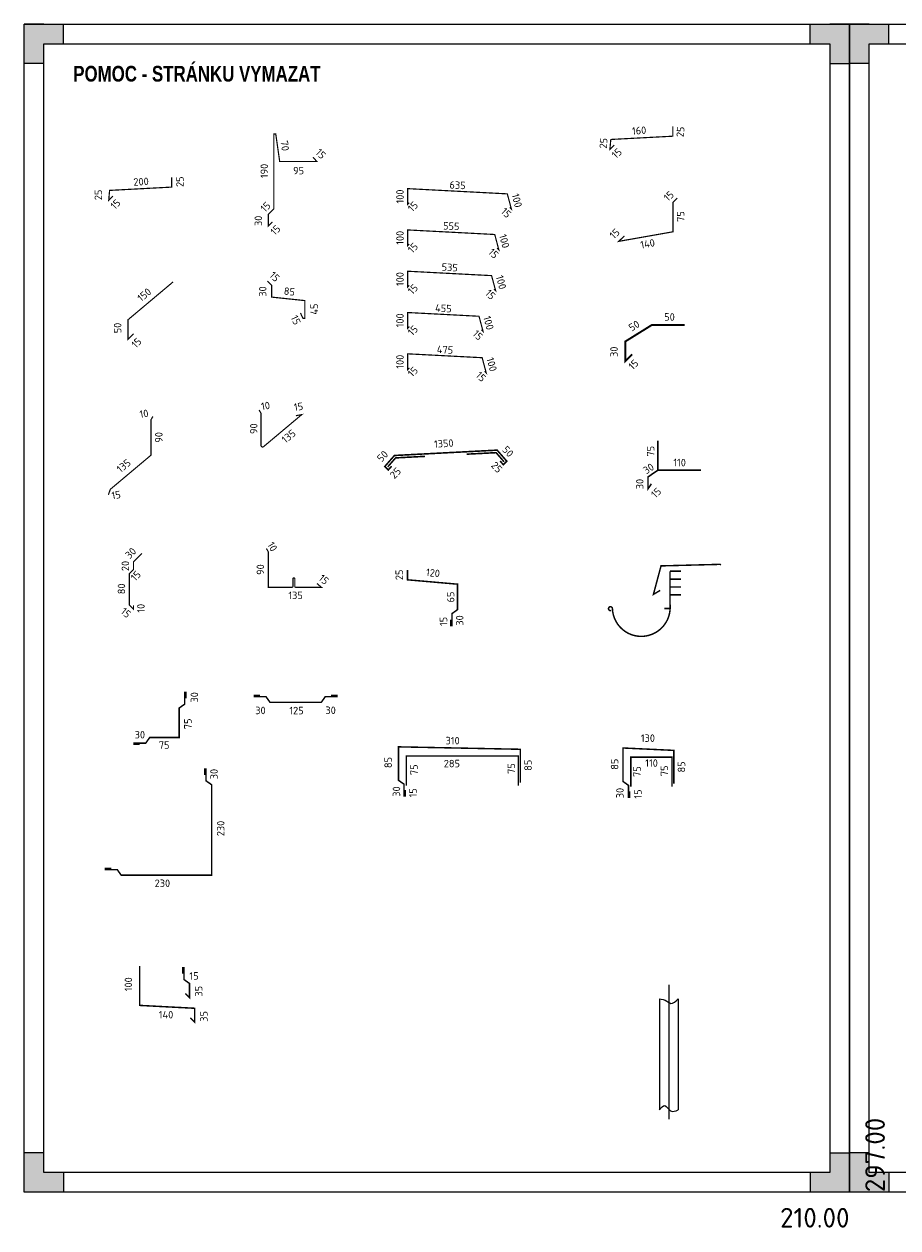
# Model space of a CAD drawing. Header units: millimetres. Extents: x -21000 to -3118, y 26639 to 40532.
# Tile 1 of 7: x -21000 to -18777, y 26639 to 29700. Entities that reach past the tile are written whole.
import ezdxf

# ---------------------------------------------------------------- set-up
doc = ezdxf.new("R2010")
doc.units = ezdxf.units.MM
doc.header["$LTSCALE"] = 200
doc.linetypes.add('CENTERX2', pattern=[4, 2.5, -0.5, 0.5, -0.5])
doc.linetypes.add('ČÁRKOVANÁ2', pattern=[0.375, 0.25, -0.125])
doc.layers.get('Defpoints').update_dxf_attribs({"color": 140})
for name, color, linetype, lineweight in [('A99_N_kce-pohl', 7, 'Continuous', 20), ('ad_N_koty-100', 160, 'Continuous', 9), ('ad_N_leg-schema', 7, 'Continuous', 9), ('ad_N_osy', 1, 'CENTERX2', 9)]:
    doc.layers.add(name, color=color, linetype=linetype, lineweight=lineweight)
doc.layers.add('A99_X_pom', color=40, linetype='Continuous', lineweight=9, plot=False)
doc.styles.add('A99_kota', font='isocpeur.ttf')
doc.styles.add('A99_popis', font='isocpeur.ttf')
doc.styles.add('ad_nadpis', font='impact.ttf')

# ---------------------------------------------------------------- blocks, each defined once
blk = doc.blocks.new('*U5')
h = blk.add_hatch(color=0)
h.dxf.hatch_style = 1
h.paths.add_polyline_path([(-210, 287), (-205, 287), (-205, 292), (-200, 292), (-200, 297), (-210, 297)])
h = blk.add_hatch(color=0)
h.dxf.hatch_style = 1
h.paths.add_polyline_path([(0, 287), (-5, 287), (-5, 292), (-10, 292), (-10, 297), (0, 297)])
h = blk.add_hatch(color=0)
h.dxf.hatch_style = 1
h.paths.add_polyline_path([(-210, 10), (-205, 10), (-205, 5), (-200, 5), (-200, 0), (-210, 0)])
h = blk.add_hatch(color=0)
h.dxf.hatch_style = 1
h.paths.add_polyline_path([(0, 0), (0, 10), (-5, 10), (-5, 5), (-10, 5), (-10, 0)])
at = {"color": 0}
for p, q in [((-210, 292), (-210, 297)), ((-205, 297), (-210, 297)), ((-210, 0), (-210, 297)), ((-210, 297), (0, 297)), ((-200, 292), (-200, 297)), ((-10, 292), (-10, 297)), ((0, 297), (-5, 297)), ((0, 297), (0, 0)), ((-205, 5), (-205, 292)), ((-205, 292), (-5, 292)), ((-5, 292), (-5, 5)), ((-205, 287), (-210, 287)), ((-5, 287), (0, 287)), ((-205, 10), (-210, 10)), ((-5, 10), (0, 10)), ((-210, 0), (-210, 5)), ((-5, 5), (-205, 5)), ((-200, 5), (-200, 0)), ((-10, 5), (-10, 0)), ((0, 0), (-210, 0))]:
    blk.add_line(p, q, dxfattribs=at)
at = {"layer": 'Defpoints', "color": 0, "insert": (4, 0), "char_height": 5, "attachment_point": 1, "rotation": 90, "style": 'A99_popis'}
blk.add_mtext('297.00', dxfattribs=at)
at = {"layer": 'Defpoints', "color": 0, "insert": (0, -4), "char_height": 5, "attachment_point": 3, "style": 'A99_popis'}
blk.add_mtext('210.00', dxfattribs=at)

msp = doc.modelspace()

# ---------------------------------------------------------------- linework, layer by layer
at = {"layer": 'A99_N_kce-pohl', "const_width": 4, "elevation": 0}
for points in [[(-19387.6, 28640.6), (-19387.6, 28565.6), (-19412.6, 28548.6), (-19412.6, 28518.6), (-19404, 28530.9)], [(-19277.6, 28565.6), (-19387.6, 28565.6)]]:
    msp.add_lwpolyline(points, dxfattribs=at)
at = {"layer": 'A99_N_kce-pohl'}
for points in [[(-20065, 28575.8, 4, 4, 0), (-20073.3, 28566.4, 4, 4, 0), (-20082.2, 28575.3, 4, 4, 0), (-20057.7, 28603.1, 4, 4, 0), (-19796.5, 28616.7, 4, 4, 0), (-19771.8, 28588.5, 4, 4, 0), (-19780.6, 28579.6, 4, 4, 0), (-19788.9, 28589, 0, 0, 0)], [(-20074.9, 28574, 4, 4, 0), (-20054.8, 28597, 4, 4, 0), (-19979.8, 28600.9, 0, 0, 0)], [(-19874.1, 28606.4, 4, 4, 0), (-19799.2, 28610.3, 4, 4, 0), (-19779, 28587.3, 0, 0, 0)]]:
    msp.add_lwpolyline(points, format="xyseb", dxfattribs=at)
at = {"layer": 'ad_N_leg-schema'}
for p, q in [((-19383.8, 27221.4), (-19383.8, 26939.3)), ((-19335.8, 27221.4), (-19335.8, 26939.3))]:
    msp.add_line(p, q, dxfattribs=at)
for points, const_width in [([(-20368.1, 29196.9), (-20378.7, 29186.3), (-20378.7, 29216.3), (-20364.6, 29230.4), (-20364.6, 29420.4), (-20359.6, 29420.4), (-20349.6, 29350.4), (-20254.6, 29350.4), (-20265.2, 29361.1)], 3), ([(-19498.9, 29392.3), (-19509.5, 29381.7), (-19507.3, 29406.6), (-19349.5, 29414.9), (-19349.5, 29439.9)], 3), ([(-20774, 29262.8), (-20784.6, 29252.2), (-20782.4, 29277.1), (-20624.6, 29285.5), (-20624.6, 29310.5)], 3), ([(-20020, 29245.8), (-20024.2, 29241.6), (-20024.2, 29281.6), (-19770.6, 29268.3), (-19760.2, 29229.7), (-19764.5, 29233.9)], 3), ([(-19338.4, 29257.5), (-19349, 29246.9), (-19349, 29171.9), (-19486.9, 29147.6), (-19472.7, 29161.7)], 3), ([(-20020, 29140.8), (-20024.2, 29136.6), (-20024.2, 29176.6), (-19802.6, 29165), (-19792.2, 29126.3), (-19796.5, 29130.6)], 3), ([(-20296.8, 28965.5), (-20290.6, 28951.9), (-20285.6, 28951.9), (-20285.6, 28996.9), (-20370.1, 29005.8), (-20370.1, 29035.8), (-20380.7, 29046.4)], 3), ([(-20020, 29035.8), (-20024.2, 29031.6), (-20024.2, 29071.6), (-19810.6, 29060.4), (-19800.2, 29021.8), (-19804.5, 29026)], 3), ([(-20020, 28930.8), (-20024.2, 28926.6), (-20024.2, 28966.6), (-19842.6, 28957.1), (-19832.2, 28918.4), (-19836.5, 28922.7)], 3), ([(-20020, 28825.8), (-20024.2, 28821.6), (-20024.2, 28861.6), (-19834.6, 28851.7), (-19824.2, 28813), (-19828.5, 28817.3)], 3), ([(-20785.6, 28503), (-20780.5, 28517.1), (-20677.1, 28603.9), (-20677.1, 28693.9), (-20672.1, 28702.5)], 3), ([(-20721.4, 28222), (-20721.4, 28212), (-20732, 28222.6), (-20732, 28302.6), (-20721.4, 28313.2), (-20721.4, 28333.2), (-20700.2, 28354.4)], 3), ([(-19914.5, 28186), (-19914.5, 28171), (-19911.5, 28171), (-19911.5, 28201), (-19897.4, 28211), (-19897.4, 28275.9), (-20024.4, 28287), (-20024.4, 28312)], 3.75), ([(-20399.4, 27992.7), (-20414.4, 27992.7), (-20414.4, 27989.7), (-20384.4, 27989.7), (-20374.4, 27975.6), (-20309.1, 27975.6)], 3.75), ([(-20218.8, 27992.7), (-20203.8, 27992.7), (-20203.8, 27989.7), (-20233.8, 27989.7), (-20243.8, 27975.6), (-20309.1, 27975.6)], 3.75), ([(-20030.3, 27752.3), (-20030.3, 27737.3), (-20033.3, 27737.3), (-20033.3, 27767.3), (-20047.5, 27777.3), (-20047.5, 27862.3), (-19737.5, 27856.1), (-19737.5, 27771.1)], 3.75), ([(-19459.3, 27749.4), (-19459.3, 27734.4), (-19462.3, 27734.4), (-19462.3, 27764.4), (-19476.4, 27774.4), (-19476.4, 27859.4), (-19346.8, 27853.3), (-19346.8, 27768.3)], 3.75), ([(-20027.5, 27764), (-20027.5, 27839), (-19742.5, 27839), (-19742.5, 27764)], 3.75), ([(-19456.5, 27761.2), (-19456.5, 27836.2), (-19351.5, 27836.2), (-19351.5, 27761.2)], 3.75), ([(-20540, 27790.9), (-20540, 27805.9), (-20537, 27805.9), (-20537, 27775.9), (-20522.8, 27765.9), (-20522.8, 27535.9), (-20752.8, 27535.9), (-20762.8, 27550), (-20792.8, 27550), (-20792.8, 27553), (-20777.8, 27553)], 3.75), ([(-20706, 27304.9), (-20706, 27204.9), (-20566.2, 27197.6), (-20566.2, 27162.6), (-20576.8, 27173.2)], 3.75), ([(-20596.2, 27285.7), (-20596.2, 27300.7), (-20593.2, 27300.7), (-20593.2, 27270.7), (-20579.1, 27260.7), (-20579.1, 27224.4), (-20589.7, 27235)], 3.75)]:
    msp.add_lwpolyline(points, dxfattribs=dict(at, const_width=const_width))
at = {"layer": 'ad_N_leg-schema', "ltscale": 5}
for points, const_width in [([(-20620.7, 29044.6), (-20735.6, 28948.2), (-20735.6, 28898.2), (-20721.5, 28912.4)], 3), ([(-19452.9, 28860.6), (-19470.5, 28842.9), (-19470.5, 28892.9), (-19402.9, 28934.9), (-19319.5, 28934.9)], 5), ([(-19356.4, 28213.3), (-19356.8, 28308.8)], 3.75), ([(-19356.8, 28308.8), (-19328.4, 28308.8)], 3.75), ([(-19356.8, 28288.8), (-19328.4, 28288.8)], 3.75), ([(-19356.8, 28268.8), (-19328.4, 28268.8)], 3.75), ([(-19356.8, 28248.8), (-19328.4, 28248.8)], 3.75)]:
    msp.add_lwpolyline(points, dxfattribs=dict(at, const_width=const_width))
at = {"layer": 'ad_N_leg-schema', "const_width": 3}
for points in [[(-20308.5, 28704.3), (-20293.7, 28706.9), (-20390.5, 28625.7, -0.63707), (-20397.1, 28628.7), (-20397.1, 28710.2), (-20402.1, 28718.8)], [(-20383.5, 28366.7), (-20378.5, 28358), (-20378.5, 28268), (-20318, 28268, 0.414214), (-20316, 28270), (-20316, 28289.8, -0.414214), (-20314, 28291.8), (-20313, 28291.8, -0.414214), (-20311, 28289.8), (-20311, 28270, 0.414214), (-20309, 28268), (-20243.5, 28268), (-20255, 28277.7)]]:
    msp.add_lwpolyline(points, format="xyb", dxfattribs=at)
at = {"layer": 'ad_N_leg-schema', "linetype": 'ČÁRKOVANÁ2', "ltscale": 5, "const_width": 3.75}
msp.add_lwpolyline([(-19381.7, 28260.1), (-19398.9, 28249.9), (-19379.5, 28322.4), (-19229.5, 28326.3), (-19227.1, 28324.9)], dxfattribs=at)
at = {"layer": 'ad_N_leg-schema', "ltscale": 5, "const_width": 3.75}
msp.add_lwpolyline([(-19506.3, 28209, -3.128791), (-19503.2, 28213.9, 0.959086), (-19356.4, 28213.3)], format="xyb", dxfattribs=at)
at = {"layer": 'ad_N_leg-schema', "linetype": 'ČÁRKOVANÁ2', "ltscale": 3, "const_width": 3.75}
msp.add_lwpolyline([(-19356.4, 28213.3, 0.54978), (-19356.8, 28213.9), (-19370.7, 28213.9)], format="xyb", dxfattribs=at)
at = {"layer": 'ad_N_leg-schema'}
msp.add_lwpolyline([(-20705.5, 27868.7, 3.75, 3.75, 0), (-20720.5, 27868.7, 3.75, 3.75, 0), (-20720.5, 27871.7, 3.75, 3.75, 0), (-20690.5, 27871.7, 3.75, 3.75, 0), (-20680.5, 27885.9, 3.75, 3.75, 0), (-20605.5, 27885.9, 3.75, 3.75, 0), (-20605.5, 27960.9, 3.75, 3.75, 0), (-20591.3, 27970.9, 3.75, 3.75, 0), (-20591.3, 28000.9, 3.75, 3.75, 0), (-20588.3, 28000.9, 3.75, 3.75, 0), (-20588.3, 27985.9, 0, 0, 0)], format="xyseb", dxfattribs=at)
for points in [[(-19383.8, 27221.4), (-19364.4, 27215.8), (-19354.9, 27210.1), (-19335.8, 27221.4)], [(-19383.8, 26939.3), (-19369.7, 26950.1), (-19355, 26936.5), (-19335.8, 26939.3)]]:
    msp.add_spline(points, degree=3, dxfattribs=at)
at = {"layer": 'ad_N_osy'}
msp.add_line((-19359.8, 27257.2), (-19359.8, 26915.3), dxfattribs=at)

# ---------------------------------------------------------------- block references
at = {"layer": 'A99_X_pom', "ltscale": 0.1, "xscale": 10, "yscale": 10, "zscale": 10}
msp.add_blockref('*U5', (-18900, 26730), dxfattribs=at)
at = {"layer": 'Defpoints', "ltscale": 0.1, "xscale": 10, "yscale": 10, "zscale": 10}
msp.add_blockref('*U5', (-16800, 26730), dxfattribs=at)

# ---------------------------------------------------------------- texts
at = {"layer": 'A99_X_pom', "style": 'ad_nadpis'}
msp.add_text('POMOC - STRÁNKU VYMAZAT', height=40, dxfattribs=at).set_placement((-20874.9, 29553.8))
at = {"layer": 'ad_N_koty-100', "char_height": 19, "attachment_point": 8, "style": 'A99_kota'}
for s, insert, rotation in [('160', (-19434.6, 29419.9), 4.0522), ('25', (-19320.7, 29425.2), 85.4631), ('70', (-20345.9, 29389.2), 278.118), ('25', (-19516.5, 29396.3), 85.4631), ('15', (-19485.6, 29364.4), 43.1187), ('15', (-20251.9, 29363.3), 315.4652), ('190', (-20379.4, 29326.6), 90.0157), ('95', (-20301.7, 29318), 359.8717), ('200', (-20701.8, 29289.9), 3.3314), ('25', (-20593.9, 29299.2), 90.0157), ('635', (-19897.6, 29280.9), 357), ('25', (-20801.5, 29265.6), 90.0157), ('100', (-20034.2, 29261.6), 90), ('100', (-19755.4, 29249), 285), ('15', (-19353.3, 29255.8), 43.1187), ('15', (-20760.9, 29235.2), 44.8441), ('15', (-20379, 29228.3), 44.8441), ('15', (-20003.9, 29229.2), 46.0522), ('15', (-19780.3, 29213.4), 316.2645), ('30', (-20394.5, 29199.7), 90.0157), ('75', (-19320.1, 29210.8), 90), ('15', (-20353.9, 29169.4), 44.8441), ('100', (-20034.2, 29156.6), 90), ('555', (-19913.6, 29176.8), 357), ('15', (-19491.1, 29160.1), 43.1187), ('15', (-20003.9, 29124.2), 46.0522), ('100', (-19787.4, 29145.7), 285), ('140', (-19412, 29132.2), 10.1068), ('15', (-19812.3, 29110.1), 316.2645), ('535', (-19917.6, 29072), 357), ('15', (-20369.2, 29051.1), 315.3724), ('100', (-20034.2, 29051.6), 90), ('100', (-19795.4, 29041.1), 285), ('150', (-20688, 29004.3), 39.75), ('30', (-20383.5, 29020), 90.0157), ('85', (-20326, 29010.6), 353.9269), ('15', (-20003.9, 29019.2), 46.0522), ('15', (-19820.3, 29005.5), 316.2645), ('45', (-20252.4, 28975.3), 90.0157), ('455', (-19933.6, 28967.8), 357), ('15', (-20317.4, 28943.8), 293.7529), ('100', (-20034.2, 28946.6), 90), ('100', (-19827.4, 28937.8), 285), ('50', (-19358, 28945.9), 359.3843), ('50', (-20752.6, 28927.2), 90.0157), ('15', (-20003.9, 28914.2), 46.0522), ('50', (-19442.8, 28924.9), 32.2223), ('15', (-20707.5, 28882.7), 44.8441), ('15', (-19852.3, 28902.2), 316.2645), ('475', (-19929.6, 28862.6), 357), ('30', (-19489.6, 28866.8), 89.8949), ('100', (-20034.2, 28841.6), 90), ('100', (-19819.4, 28832.3), 285), ('15', (-19443.2, 28827.4), 44.3522), ('15', (-20003.9, 28809.2), 46.0522), ('15', (-19844.3, 28796.7), 316.2645), ('10', (-20693.4, 28699.8), 9.4117), ('10', (-20384.2, 28720), 9.4117), ('15', (-20300.3, 28717.8), 9.4117), ('90', (-20406.2, 28671.2), 90.0157), ('90', (-20647.6, 28649.2), 90.0157), ('135', (-20320.8, 28644.5), 39.75), ('1350', (-19931.7, 28624.1), 3.3677), ('50', (-19775.9, 28606.7), 313.002), ('75', (-19396.2, 28613.8), 89.8949), ('135', (-20740.4, 28569.6), 39.75), ('50', (-20081.1, 28594.7), 46.0522), ('110', (-19332.3, 28575.7), 359.3843), ('25', (-20048.3, 28551.9), 46.0522), ('25', (-19804.4, 28566.7), 312.8702), ('30', (-19406, 28561.8), 33.3014), ('30', (-19424.1, 28530.4), 89.8949), ('15', (-20764.3, 28493.2), 9.4117), ('15', (-19385.3, 28501.4), 44.3522), ('10', (-20376.6, 28366.5), 300.0501), ('30', (-20721.9, 28348.3), 45.7157), ('20', (-20732.8, 28322.2), 90.0157), ('90', (-20389.2, 28313), 90.0157), ('120', (-19960.8, 28295), 353.8896), ('15', (-20709.1, 28290.3), 45.7157), ('15', (-20243.6, 28280.5), 319.7264), ('25', (-20036.1, 28299.6), 90.0157), ('80', (-20742.7, 28264), 90.0157), ('65', (-19905.4, 28243.2), 90.0157), ('10', (-20693.3, 28214.7), 90.0157), ('15', (-20747.1, 28196), 319.7264), ('15', (-19923.4, 28181.1), 90.0157), ('30', (-19882.4, 28183.6), 90.0157), ('30', (-20557.1, 27988.2), 90.0157), ('75', (-20573.7, 27920.9), 90.0157), ('85', (-20064.2, 27822.4), 90), ('85', (-19708.5, 27815.5), 90), ('85', (-19488.2, 27818.1), 90), ('85', (-19318, 27811.2), 90), ('30', (-20507.2, 27793.1), 90.0157), ('75', (-19998.3, 27804.1), 90), ('75', (-19750.8, 27807), 90), ('75', (-19430.8, 27799.4), 90), ('75', (-19361.4, 27801.4), 90), ('30', (-20043.1, 27748.7), 90.0157), ('15', (-20001, 27745.5), 90.0157), ('30', (-19474.6, 27744.9), 90.0157), ('15', (-19428.8, 27742.4), 90.0157), ('230', (-20490.2, 27654.7), 90), ('100', (-20725, 27258.6), 90), ('35', (-20546.3, 27241), 90.0157), ('35', (-20533.1, 27177), 90.0157)]:
    msp.add_mtext_dynamic_manual_height_columns(s, width=3562.2, gutter_width=1250, heights=[0], dxfattribs=dict(at, insert=insert, rotation=rotation))
for s, insert in [('135', (-20309.3, 28237.8)), ('30', (-20398.6, 27945.3)), ('125', (-20307, 27945.1)), ('30', (-20220.1, 27945.9)), ('30', (-20705.4, 27883.6)), ('310', (-19909.7, 27868.7)), ('130', (-19412.9, 27874.9)), ('75', (-20643.6, 27857.3)), ('285', (-19911.6, 27810.3)), ('110', (-19403.6, 27811.5)), ('230', (-20648.1, 27506)), ('15', (-20567.5, 27270.4)), ('140', (-20638.8, 27171.6))]:
    msp.add_mtext_dynamic_manual_height_columns(s, width=3562.2, gutter_width=1250, heights=[0], dxfattribs=dict(at, insert=insert))

doc.saveas('drawing.dxf')
